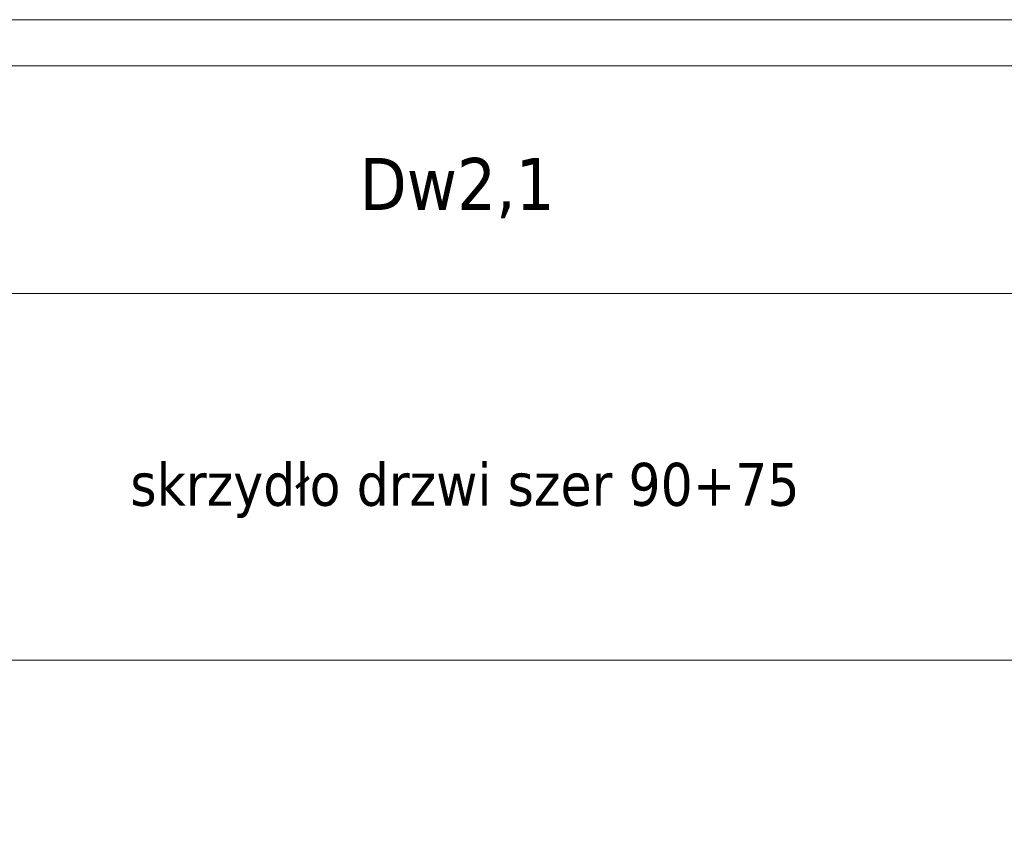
# Model space of a CAD drawing. Header units: millimetres. Extents: x 23192 to 149900, y -396339 to -79279.
# Tile 50 of 136: x 68654 to 68975, y -210429 to -210159. Entities that reach past the tile are written whole.
import ezdxf

# ---------------------------------------------------------------- set-up
doc = ezdxf.new("R2010")
doc.units = ezdxf.units.MM
doc.layers.add('0_LEGENDA', color=7, linetype='Continuous', lineweight=13)
doc.styles.add('ARIAL', font='tahoma.ttf')

msp = doc.modelspace()

# ---------------------------------------------------------------- linework, layer by layer
at = {"layer": '0_LEGENDA', "linetype": 'ByBlock', "ltscale": 5}
for p, q in [((67487.721, -210248.82), (76925.659, -210248.814)), ((67487.721, -210368.468), (76925.547, -210368.463))]:
    msp.add_line(p, q, dxfattribs=at)
at = {"layer": '0_LEGENDA'}
for points in [[(76925.743, -210159.522), (67472.722, -210159.421), (67475.781, -212469.617), (76943.365, -212469.693)], [(76929.162, -212454.649), (67490.781, -212454.652), (67487.721, -210174.456), (76925.729, -210174.459)]]:
    msp.add_lwpolyline(points, dxfattribs=at)

# ---------------------------------------------------------------- texts
at = {"layer": '0_LEGENDA', "linetype": 'ByBlock', "ltscale": 5, "width": 360, "attachment_point": 1, "style": 'ARIAL'}
for s, insert, char_height in [('\\pxqc;Dw2,1', (68616.388, -210204.537), 17), ('\\pxi5.23357;skrzydło drzwi szer 90+75', (68616.388, -210304.053), 14)]:
    msp.add_mtext(s, dxfattribs=dict(at, insert=insert, char_height=char_height))

doc.saveas('drawing.dxf')
